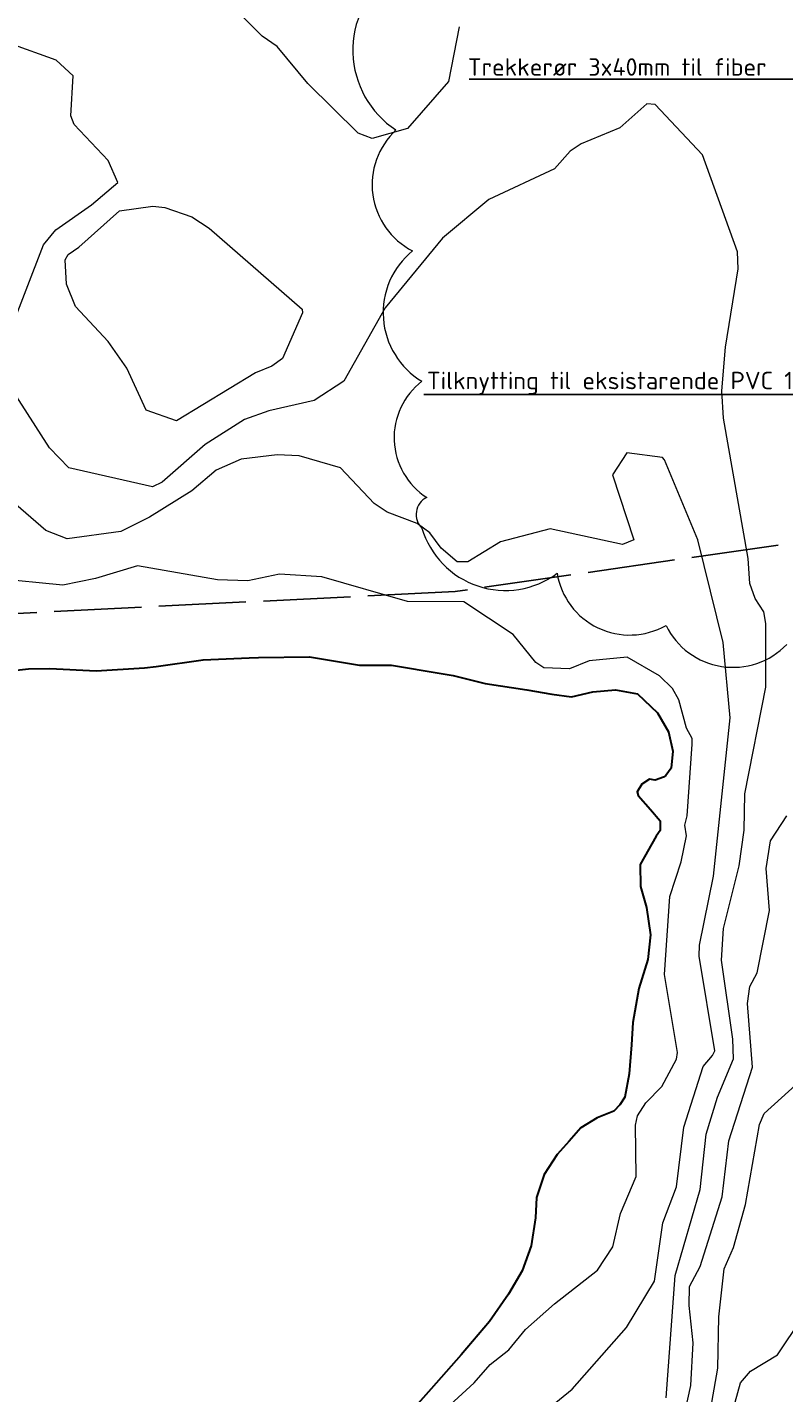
# Model space of a CAD drawing. Header units: metres. Extents: x 0 to 385757, y 0 to 6885278.
# Tile 18 of 108: x 308580 to 308623, y 6884257 to 6884335. Entities that reach past the tile are written whole.
import ezdxf
from ezdxf import colors
from ezdxf.entities.mleader import LeaderData, LeaderLine
from ezdxf.math import Vec2, Vec3

# ---------------------------------------------------------------- set-up
doc = ezdxf.new("R2010")
doc.units = ezdxf.units.M
doc.linetypes.add('Overvann', pattern=[6, 5, -1])
for name, color, linetype, lineweight in [('_Hjelpelinjer', 7, 'Continuous', 0), ('K--DI---03001--Kystkontur-VANN', 8, 'Continuous', 30), ('K--DI---08000--LednTraseseksjon-Over vann', 7, 'Overvann', 25), ('K--DI---Høydekurve-KURVE', 8, 'Continuous', 9), ('K--DI---Høydekurve-TKURVE', 7, 'Continuous', 20)]:
    doc.layers.add(name, color=color, linetype=linetype, lineweight=lineweight)
doc.layers.add('_Tiltak', color=1, linetype='Continuous', lineweight=0, true_color=0xff0000)
doc.layers.add('K--DI---09111--KantUtsnitt', color=9, linetype='Continuous')
doc.styles.get("Standard").update_dxf_attribs({"font": 'isocpeur.ttf'})
doc.dimstyles.new('Civil Tools', dxfattribs={"dimtxt": 2.5, "dimasz": 3, "dimexe": 0, "dimexo": 0, "dimgap": 2, "dimtad": 1, "dimdec": 0, "dimzin": 0, "dimdsep": 46, "dimtxsty": 'Standard', "dimblk1": 'OBLIQUE', "dimblk2": 'OBLIQUE', "dimsah": 1, "dimtsz": 1.5, "dimcen": 4, "dimadec": 0, "dimazin": 0, "dimtfac": 1, "dimtdec": 4, "dimtix": 1, "dimtmove": 0, "dimatfit": 3, "dimfxl": 1, "dimtolj": 1, "dimtzin": 0, "dimarcsym": 0})

# ---------------------------------------------------------------- blocks, each defined once
blk = doc.blocks.new('*D137')
at = {"layer": '_Hjelpelinjer', "color": 0, "linetype": 'Continuous', "lineweight": -2, "transparency": 16777216}
for p, q in [((308693.227, 6884473.63), (308693.227, 6884475.455)), ((308693.563, 6884473.03), (308693.227, 6884473.63)), ((308693.563, 6884472.403), (308693.563, 6884473.03))]:
    blk.add_line(p, q, dxfattribs=at)
at = {"layer": 'Defpoints', "color": 0, "linetype": 'Continuous', "transparency": 16777216}
for p in [(308693.227, 6884474.23), (308693.563, 6884472.403), (0, 0)]:
    blk.add_point(p, dxfattribs=at)
at = {"layer": '_Hjelpelinjer', "color": 0, "linetype": 'Continuous', "transparency": 16777216, "insert": (308692.902, 6884474.943), "char_height": 0.25, "attachment_point": 5, "rotation": 90}
blk.add_mtext('\\A1;308694', dxfattribs=at)
blk = doc.blocks.new('_Oblique')
at = {"color": 0, "linetype": 'ByBlock', "lineweight": -2}
blk.add_line((-0.5, -0.5), (0.5, 0.5), dxfattribs=at)
blk = doc.blocks.new('*D139')
at = {"layer": '_Hjelpelinjer', "color": 0, "linetype": 'Continuous', "lineweight": -2, "transparency": 16777216}
for p, q in [((308692.525, 6884448.538), (308693.125, 6884449.535)), ((308693.125, 6884449.535), (308695.175, 6884449.535)), ((308690.483, 6884448.538), (308692.525, 6884448.538))]:
    blk.add_line(p, q, dxfattribs=at)
at = {"layer": 'Defpoints', "color": 0, "linetype": 'Continuous', "transparency": 16777216}
for p in [(308693.725, 6884449.535), (308690.483, 6884448.538), (0, 0)]:
    blk.add_point(p, dxfattribs=at)
at = {"layer": '_Hjelpelinjer', "color": 0, "linetype": 'Continuous', "transparency": 16777216, "insert": (308694.55, 6884449.86), "char_height": 0.25, "attachment_point": 5}
blk.add_mtext('\\A1;6884449', dxfattribs=at)
blk = doc.blocks.new('*D141')
at = {"layer": '_Hjelpelinjer', "color": 0, "linetype": 'Continuous', "lineweight": -2, "transparency": 16777216}
for p, q in [((308672.527, 6884476.776), (308672.527, 6884478.576)), ((308672.247, 6884476.475), (308672.527, 6884476.776)), ((308672.247, 6884475.875), (308672.247, 6884476.475))]:
    blk.add_line(p, q, dxfattribs=at)
at = {"layer": 'Defpoints', "color": 0, "linetype": 'Continuous', "transparency": 16777216}
for p in [(308672.527, 6884477.376), (308672.247, 6884475.875), (0, 0)]:
    blk.add_point(p, dxfattribs=at)
at = {"layer": '_Hjelpelinjer', "color": 0, "linetype": 'Continuous', "transparency": 16777216, "insert": (308672.202, 6884478.076), "char_height": 0.25, "attachment_point": 5, "rotation": 90}
blk.add_mtext('\\A1;308672', dxfattribs=at)

msp = doc.modelspace()

# ---------------------------------------------------------------- linework, layer by layer
at = {"layer": '_Tiltak', "linetype": 'Continuous'}
msp.add_lwpolyline([(308600.6986, 6884338.0954, 0.5205671), (308600.9702, 6884329.1353, 0.5205671), (308600.9702, 6884329.1353, 0.5205671), (308601.9206, 6884322.2116, 0.5205671), (308601.9206, 6884322.2116, 0.5205671), (308602.4638, 6884314.7449, 0.5205671), (308602.4638, 6884314.7449, 0.5205671), (308602.7354, 6884308.0927, 0.5205671), (308602.7354, 6884308.0927, 0.5205671), (308602.4638, 6884306.3278, 0.5205671), (308610.2039, 6884303.7484, 0.5205671), (308610.2039, 6884303.7484, 0.5205671), (308616.4502, 6884300.7616, 0.5205671), (308616.4502, 6884300.7616, 0.5205671), (308623.3755, 6884299.6756, 0.5205671)], format="xyb", dxfattribs=at)
at = {"layer": 'K--DI---03001--Kystkontur-VANN', "elevation": 0.61, "flags": 128}
msp.add_lwpolyline([(308578.71, 6884298.15), (308579.92, 6884298.28), (308581.13, 6884298.29), (308583.78, 6884298.17), (308586.55, 6884298.33), (308587.22, 6884298.42), (308589.92, 6884298.8), (308592.56, 6884298.91), (308593.09, 6884298.92), (308596.02, 6884298.97), (308598.89, 6884298.49), (308600.71, 6884298.49), (308603.56, 6884298.02), (308604.25, 6884297.9), (308606.08, 6884297.44), (308608.47, 6884297.07), (308609.9, 6884296.83), (308611.03, 6884296.68), (308612.25, 6884296.97), (308613.56, 6884297.08), (308614.81, 6884296.84), (308615.97, 6884295.76), (308616.6, 6884294.67), (308616.84, 6884293.56), (308616.75, 6884292.59), (308616.44, 6884292.18), (308616.31, 6884292.08), (308615.82, 6884291.91), (308615.5, 6884291.96), (308615.06, 6884291.68), (308614.79, 6884291.23), (308614.86, 6884291.02), (308615.56, 6884290.22), (308616.12, 6884289.57), (308616.12, 6884289.03), (308615.89, 6884288.7), (308614.97, 6884287.07), (308614.98, 6884285.81), (308615.33, 6884284.61), (308615.56, 6884283.04), (308615.4, 6884281.63), (308614.89, 6884279.97), (308614.55, 6884278.03), (308614.48, 6884276.75), (308614.34, 6884275.09), (308614.08, 6884273.75), (308613.81, 6884273.31), (308613.46, 6884272.95), (308612.5, 6884272.56), (308611.56, 6884271.99), (308610.89, 6884271.23), (308610.21, 6884270.46), (308609.46, 6884269.33), (308609.02, 6884268.01), (308608.96, 6884266.84), (308608.73, 6884265.24), (308608.2, 6884263.8), (308607.43, 6884262.47), (308606.33, 6884260.9), (308604.7, 6884258.99), (308602.98, 6884257.05), (308601.46, 6884255.33)], dxfattribs=at)
at = {"layer": 'K--DI---08000--LednTraseseksjon-Over vann'}
msp.add_lwpolyline([(308622.8813, 6884305.3674), (308604.36, 6884302.71), (308557.62, 6884300.38), (308548.42, 6884300.63), (308534.59, 6884303.13), (308436.12, 6884308.73), (308424.22, 6884308.26), (308398.55, 6884306.63), (308373.12, 6884307.56), (308358.89, 6884309.43), (308339.29, 6884308.96)], dxfattribs=at)
at = {"layer": 'K--DI---09111--KantUtsnitt', "linetype": 'Continuous', "elevation": 0.61}
msp.add_lwpolyline([(308578.71, 6884298.15), (308579.92, 6884298.28), (308581.13, 6884298.29), (308583.78, 6884298.17), (308586.55, 6884298.33), (308587.22, 6884298.42), (308589.92, 6884298.8), (308592.56, 6884298.91), (308593.09, 6884298.92), (308596.02, 6884298.97), (308598.89, 6884298.49), (308600.71, 6884298.49), (308603.56, 6884298.02), (308604.25, 6884297.9), (308606.08, 6884297.44), (308608.47, 6884297.07), (308609.9, 6884296.83), (308611.03, 6884296.68), (308612.25, 6884296.97), (308613.56, 6884297.08), (308614.81, 6884296.84), (308615.97, 6884295.76), (308616.6, 6884294.67), (308616.84, 6884293.56), (308616.75, 6884292.59), (308616.44, 6884292.18), (308616.31, 6884292.08), (308615.82, 6884291.91), (308615.5, 6884291.96), (308615.06, 6884291.68), (308614.79, 6884291.23), (308614.86, 6884291.02), (308615.56, 6884290.22), (308616.12, 6884289.57), (308616.12, 6884289.03), (308615.89, 6884288.7), (308614.97, 6884287.07), (308614.98, 6884285.81), (308615.33, 6884284.61), (308615.56, 6884283.04), (308615.4, 6884281.63), (308614.89, 6884279.97), (308614.55, 6884278.03), (308614.48, 6884276.75), (308614.34, 6884275.09), (308614.08, 6884273.75), (308613.81, 6884273.31), (308613.46, 6884272.95), (308612.5, 6884272.56), (308611.56, 6884271.99), (308610.89, 6884271.23), (308610.21, 6884270.46), (308609.46, 6884269.33), (308609.02, 6884268.01), (308608.96, 6884266.84), (308608.73, 6884265.24), (308608.2, 6884263.8), (308607.43, 6884262.47), (308606.33, 6884260.9), (308604.7, 6884258.99), (308602.98, 6884257.05), (308601.46, 6884255.33)], dxfattribs=at)
at = {"layer": 'K--DI---Høydekurve-KURVE', "flags": 128}
for points, elevation in [([(308604.59, 6884335.04), (308603.98, 6884331.92), (308601.64, 6884329.23), (308599.6, 6884328.65), (308598.8, 6884328.96), (308595.92, 6884331.79), (308594.17, 6884333.92), (308593.3, 6884334.5), (308592.22, 6884335.6)], 4), ([(308578.79, 6884317.41), (308580.78, 6884322.55), (308581.47, 6884323.41), (308583.52, 6884324.85), (308585.03, 6884326.13), (308584.48, 6884327.39), (308582.53, 6884329.45), (308582.34, 6884329.95), (308582.48, 6884332.23), (308581.5, 6884333.13), (308578.84, 6884334.08)], 3), ([(308616.46, 6884256.54), (308616.97, 6884263.54), (308618.4, 6884268.46), (308618.76, 6884271.64), (308619.41, 6884273.75), (308620.32, 6884275.94), (308620.28, 6884277.07), (308619.63, 6884281.6), (308619.75, 6884283.42), (308620.65, 6884286.99), (308620.92, 6884289.04), (308620.96, 6884291.13), (308622.18, 6884297.23), (308622.18, 6884300.88), (308622.05, 6884301.54), (308621.55, 6884302.31), (308621.25, 6884303.16), (308621.16, 6884304.59), (308619.75, 6884312.64), (308619.64, 6884314.2), (308619.85, 6884316.7), (308620.58, 6884321.19), (308620.54, 6884322.16), (308618.55, 6884327.72), (308615.83, 6884330.6), (308615.35, 6884330.63), (308613.8, 6884329.26), (308611.59, 6884328.35), (308610.95, 6884327.92), (308610.05, 6884326.92), (308606.3, 6884325.16), (308603.63, 6884322.95), (308600.36, 6884318.95), (308597.99, 6884314.75), (308596.29, 6884313.64), (308593.69, 6884313.06), (308592.3, 6884312.56), (308590.04, 6884311.13), (308587.57, 6884308.96), (308587.02, 6884308.7), (308582.23, 6884309.78), (308581.11, 6884310.93), (308578.59, 6884314.87)], 3), ([(308582.8, 6884322.42), (308585.13, 6884324.5), (308587.04, 6884324.77), (308587.73, 6884324.7), (308589.27, 6884324.16), (308590.27, 6884323.51), (308595.59, 6884318.87), (308595.62, 6884318.66), (308594.47, 6884316.05), (308593.86, 6884315.61), (308592.92, 6884315.23), (308588.4, 6884312.48), (308586.65, 6884313.09), (308585.54, 6884315.49), (308584.47, 6884317.02), (308582.6, 6884319.03), (308582.08, 6884320.3), (308582.02, 6884321.7), (308582.19, 6884322), (308582.8, 6884322.42)], 4), ([(308608.9, 6884255.25), (308611.08, 6884257.03), (308614.19, 6884260.57), (308615.79, 6884263.22), (308616.27, 6884266.55), (308617.05, 6884268.62), (308617.47, 6884272.04), (308618.57, 6884275.51), (308619.12, 6884276.13), (308619.25, 6884276.41), (308618.35, 6884281.83), (308618.36, 6884282.45), (308619.18, 6884286.4), (308620.13, 6884295.48), (308619.73, 6884299.78), (308618.28, 6884305.66), (308616.37, 6884310.25), (308616.25, 6884310.39), (308614.21, 6884310.65), (308613.39, 6884309.39), (308614.6, 6884305.67), (308613.96, 6884305.4), (308609.81, 6884306.3), (308606.97, 6884305.55), (308605.09, 6884304.41), (308604.48, 6884304.41), (308603.57, 6884305.19), (308602.91, 6884306.06), (308602.18, 6884306.6), (308600.46, 6884307.26), (308599.72, 6884307.74), (308597.79, 6884309.78), (308595.43, 6884310.48), (308594.17, 6884310.53), (308592.1, 6884310.28), (308590.67, 6884309.66), (308589.27, 6884308.47), (308586.85, 6884306.96), (308585.2, 6884306.15), (308582.12, 6884305.72), (308580.9, 6884306.21), (308578.33, 6884308.44)], 2), ([(308603.19, 6884255.32), (308605.46, 6884257.39), (308606.38, 6884258.45), (308607.44, 6884259.29), (308608.4, 6884260.45), (308610.05, 6884261.91), (308612.52, 6884263.85), (308613.4, 6884265.19), (308613.85, 6884267.09), (308614.73, 6884269.21), (308614.7, 6884272.15), (308614.82, 6884272.68), (308615.3, 6884273.42), (308616.21, 6884274.36), (308617.05, 6884275.92), (308617.1, 6884276.31), (308616.37, 6884280.77), (308616.67, 6884285.25), (308617.32, 6884287.23), (308617.62, 6884288.72), (308617.52, 6884289.33), (308617.67, 6884289.86), (308617.94, 6884293.97), (308617.94, 6884294.3), (308617.62, 6884294.88), (308617.19, 6884296.5), (308616.83, 6884297.16), (308616.08, 6884297.88), (308614.23, 6884298.94), (308612.05, 6884298.73), (308610.92, 6884298.28), (308609.44, 6884298.33), (308608.99, 6884298.65), (308607.68, 6884300.25), (308604.87, 6884302.12), (308601.63, 6884302.14), (308596.72, 6884303.55), (308594.29, 6884303.71), (308592.49, 6884303.31), (308590.75, 6884303.38), (308586.16, 6884304.18), (308583.75, 6884303.45), (308581.87, 6884303.08), (308577.98, 6884303.46)], 1), ([(308617.09, 6884253.68), (308617.88, 6884257.25), (308618, 6884259.68), (308617.77, 6884261.83), (308617.8, 6884262.91), (308618.4, 6884264.06), (308619.67, 6884268.04), (308620.05, 6884271.25), (308621.4, 6884275.47), (308621.12, 6884279.12), (308621.26, 6884280.08), (308621.67, 6884280.88), (308622.39, 6884284.45), (308622.19, 6884286.84), (308622.44, 6884288.44), (308623.38, 6884289.86)], 4), ([(308620.42, 6884256.28), (308620.72, 6884257.4), (308621.3, 6884258.06), (308622.83, 6884258.99), (308624.23, 6884261.07)], 6)]:
    msp.add_lwpolyline(points, dxfattribs=dict(at, elevation=elevation))
at = {"layer": 'K--DI---Høydekurve-TKURVE', "elevation": 5, "flags": 128}
msp.add_lwpolyline([(308619.07, 6884256.27), (308619.42, 6884258.23), (308619.47, 6884261.17), (308619.79, 6884263.92), (308620.32, 6884265.14), (308621, 6884267.6), (308621.81, 6884272.18), (308622.07, 6884272.82), (308624.07, 6884274.61)], dxfattribs=at)

# ---------------------------------------------------------------- dimensions: what is measured, and where the dimension line sits
at = {"layer": '_Hjelpelinjer', "linetype": 'Continuous'}
for feature_location, offset, dtype, picture, middle in [((308672.2466, 6884475.8752), (0.2804, 1.5012), 1, '*D141', (308672.2019, 6884478.0765)), ((308693.5633, 6884472.4034), (-0.336, 1.827), 1, '*D137', (308692.9023, 6884474.943)), ((308690.4832, 6884448.5382), (3.242, 0.997), 0, '*D139', (308694.5501, 6884449.8602))]:
    dim = msp.add_ordinate_dim(feature_location=feature_location, offset=offset, dtype=dtype, origin=(0, 0), dimstyle='Civil Tools', override={"dimscale": 0.1}, dxfattribs=at)
    dim.commit()
    dim.dimension.update_dxf_attribs({"geometry": picture, "text_midpoint": middle})

# ---------------------------------------------------------------- leaders
at = {"layer": '_Tiltak', "linetype": 'Continuous'}
ml = msp.add_multileader_mtext('Standard', dxfattribs=at)
ml.set_content('SP 160 PVC', color=256)
ml.set_leader_properties()
ml.build(insert=Vec2(0, 0))
ml.multileader.update_dxf_attribs({"text_left_attachment_type": 6, "text_right_attachment_type": 5, "dogleg_length": 2, "arrow_head_size": 1})
ctx = ml.context
ctx.base_point, ctx.char_height, ctx.arrow_head_size, ctx.landing_gap_size, ctx.plane_origin = Vec3(308614.9386, 6884338.9427), 1, 1, 1, Vec3(308630.7439, 6884334.4136)
ctx.left_attachment, ctx.right_attachment, ctx.text_align_type = 6, 5, 2
notes = []
notes.append((ctx, [(0, (1, 1, 0), (308625.8386, 6884338.9427), (-1, 0), 2, [(0, [(308630.7439, 6884334.4136)], 0, [])])]))
ctx.mtext.insert, ctx.mtext.alignment, ctx.mtext.flow_direction = Vec3(308622.8386, 6884340.1427), 3, 5
ml = msp.add_multileader_mtext('Standard', dxfattribs=at)
ml.set_content('VL 180 PE100 SDR11', color=256)
ml.set_leader_properties()
ml.build(insert=Vec2(0, 0))
ml.multileader.update_dxf_attribs({"text_left_attachment_type": 6, "text_right_attachment_type": 5, "dogleg_length": 2, "arrow_head_size": 1})
ctx = ml.context
ctx.base_point, ctx.char_height, ctx.arrow_head_size, ctx.landing_gap_size, ctx.plane_origin = Vec3(308609.5544, 6884335.9878), 1, 1, 1, Vec3(308630.7558, 6884329.7916)
ctx.left_attachment, ctx.right_attachment, ctx.text_align_type = 6, 5, 2
notes.append((ctx, [(1, (1, 1, 0), (308625.4544, 6884335.9878), (-1, 0), 2, [(0, [(308629.8546, 6884330.845)], 0, [])])]))
ctx.mtext.insert, ctx.mtext.alignment, ctx.mtext.flow_direction = Vec3(308622.4544, 6884337.1878), 3, 5
ml = msp.add_multileader_mtext('Standard', dxfattribs=at)
ml.set_content('Trekkerør 3x40mm til fiber', color=256)
ml.set_leader_properties()
ml.build(insert=Vec2(0, 0))
ml.multileader.update_dxf_attribs({"text_left_attachment_type": 6, "text_right_attachment_type": 5, "dogleg_length": 2, "arrow_head_size": 1})
ctx = ml.context
ctx.base_point, ctx.char_height, ctx.arrow_head_size, ctx.landing_gap_size, ctx.plane_origin = Vec3(308604.413, 6884332.0441), 1, 1, 1, Vec3(308628.1175, 6884326.2674)
ctx.left_attachment, ctx.right_attachment, ctx.text_align_type = 6, 5, 2
notes.append((ctx, [(1, (1, 1, 0), (308625.213, 6884332.0441), (-1, 0), 2, [(0, [(308628.8839, 6884326.2674)], 0, [])])]))
ctx.mtext.insert, ctx.mtext.alignment, ctx.mtext.flow_direction = Vec3(308622.213, 6884333.2441), 3, 5
ml = msp.add_multileader_mtext('Standard', dxfattribs=at)
ml.set_content('Tilknytting til eksistarende PVC 160', color=256)
ml.set_leader_properties()
ml.build(insert=Vec2(0, 0))
ml.multileader.update_dxf_attribs({"text_left_attachment_type": 6, "text_right_attachment_type": 5, "dogleg_length": 2, "arrow_head_size": 1})
ctx = ml.context
ctx.base_point, ctx.char_height, ctx.arrow_head_size, ctx.landing_gap_size, ctx.plane_origin = Vec3(308602.0348, 6884313.9888), 1, 1, 1, Vec3(308630.9639, 6884311.1104)
ctx.left_attachment, ctx.right_attachment, ctx.text_align_type = 6, 5, 2
notes.append((ctx, [(0, (1, 1, 0), (308628.1348, 6884313.9888), (-1, 0), 2, [(0, [(308630.9639, 6884311.1104)], 0, [])])]))
ctx.mtext.insert, ctx.mtext.alignment, ctx.mtext.flow_direction = Vec3(308625.1348, 6884315.2888), 3, 5
for ctx, leaders in notes:
    for number, flags, end, landing, length, lines in leaders:
        leader = LeaderData()
        leader.index, (leader.has_last_leader_line, leader.has_dogleg_vector, leader.attachment_direction) = number, flags
        leader.last_leader_point, leader.dogleg_vector, leader.dogleg_length = Vec3(end), Vec3(landing), length
        for number, points, colour, breaks in lines:
            line = LeaderLine()
            line.index, line.vertices, line.color, line.breaks = number, Vec3.list(points), colors.encode_raw_color(colour), breaks
            leader.lines.append(line)
        ctx.leaders.append(leader)

doc.saveas('drawing.dxf')
